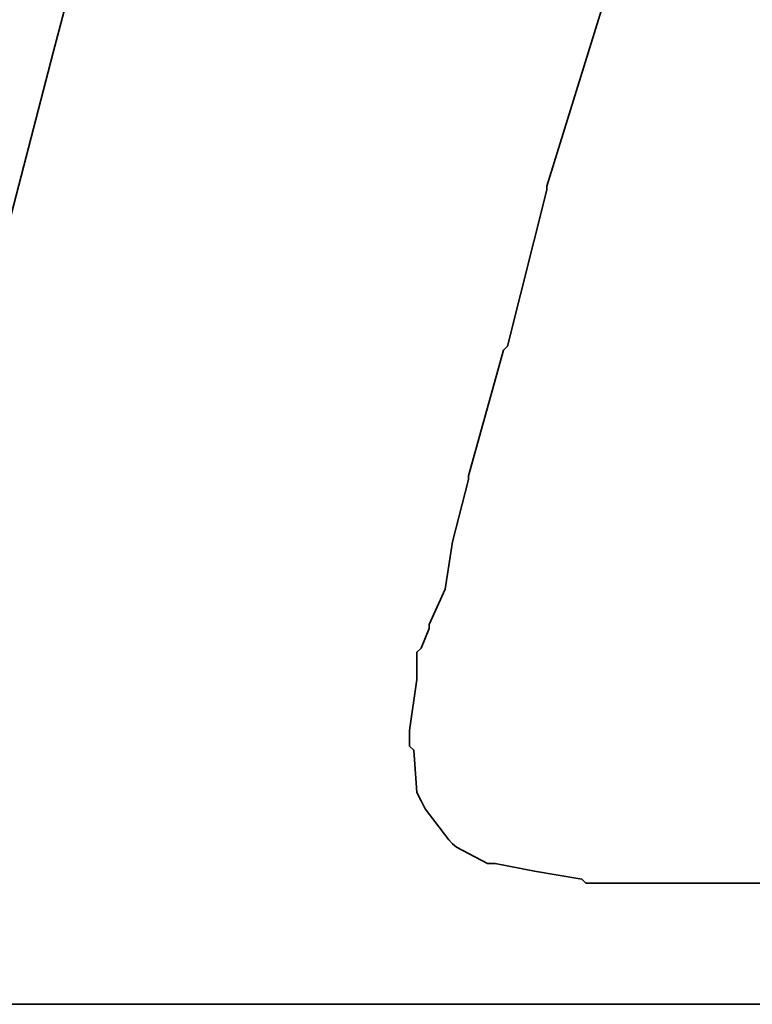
# Model space of a CAD drawing. Header units: millimetres. Extents: x -115 to 753, y -125 to 121.
# Tile 80 of 96: x 479.904 to 480.68, y 4.475 to 5.518. Entities that reach past the tile are written whole.
import ezdxf

# ---------------------------------------------------------------- set-up
doc = ezdxf.new("R2010")
doc.units = ezdxf.units.MM
doc.layers.add('DIM', color=4, linetype='Continuous')
doc.layers.add('layer 1', color=7, linetype='Continuous')

# ---------------------------------------------------------------- blocks, each defined once
blk = doc.blocks.new('TBI MOTION logo(完整正式版)')
at = {"layer": 'layer 1', "color": 22, "lineweight": 35}
blk.add_open_spline([(-40.59125, -7.943749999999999), (-40.59125, -7.943749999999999), (-40.97375, -7.943749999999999), (-40.97375, -7.943749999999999), (-40.97375, -7.943749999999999), (-40.97375, -7.943749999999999), (-41.38125, -7.943749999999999), (-41.38125, -7.943749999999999), (-41.38125, -7.943749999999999), (-41.38125, -7.943749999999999), (-41.54874999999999, -7.943749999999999), (-41.54874999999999, -7.943749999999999), (-41.54874999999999, -7.943749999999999), (-41.54874999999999, -7.943749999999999), (-41.59875, -7.943749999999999), (-41.59875, -7.943749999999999), (-41.59875, -7.943749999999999), (-41.59875, -7.943749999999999), (-41.88374999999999, -7.943749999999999), (-41.88374999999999, -7.943749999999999), (-41.88374999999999, -7.943749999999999), (-41.88374999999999, -7.943749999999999), (-41.90875, -7.91875), (-41.90875, -7.91875), (-41.90875, -7.91875), (-41.90875, -7.91875), (-42.19875, -7.871249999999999), (-42.19875, -7.871249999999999), (-42.19875, -7.871249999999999), (-42.19875, -7.871249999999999), (-42.43875, -7.82375), (-42.43875, -7.82375), (-42.43875, -7.82375), (-42.43875, -7.82375), (-42.45875, -7.82375), (-42.45875, -7.82375), (-42.45875, -7.82375), (-42.45875, -7.82375), (-42.48624999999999, -7.82375), (-42.48624999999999, -7.82375), (-42.48624999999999, -7.82375), (-42.48624999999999, -7.82375), (-42.67625, -7.723749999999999), (-42.67625, -7.723749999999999), (-42.67625, -7.723749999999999), (-42.67625, -7.723749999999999), (-42.70125, -7.70375), (-42.70125, -7.70375), (-42.70125, -7.70375), (-42.70125, -7.70375), (-42.72375, -7.678749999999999), (-42.72375, -7.678749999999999), (-42.72375, -7.678749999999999), (-42.72375, -7.678749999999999), (-42.86875, -7.488749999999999), (-42.86875, -7.488749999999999), (-42.86875, -7.488749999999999), (-42.86875, -7.488749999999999), (-42.89374999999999, -7.438749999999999), (-42.89374999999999, -7.438749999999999), (-42.89374999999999, -7.438749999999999), (-42.89374999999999, -7.438749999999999), (-42.91875, -7.388749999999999), (-42.91875, -7.388749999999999), (-42.91875, -7.388749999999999), (-42.91875, -7.388749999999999), (-42.93874999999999, -7.12875), (-42.93874999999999, -7.12875), (-42.93874999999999, -7.12875), (-42.93874999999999, -7.12875), (-42.96375, -7.103749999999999), (-42.96375, -7.103749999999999), (-42.96375, -7.103749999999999), (-42.96375, -7.103749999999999), (-42.96375, -7.053749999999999), (-42.96375, -7.053749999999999), (-42.96375, -7.053749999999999), (-42.96375, -7.053749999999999), (-42.96375, -7.00875), (-42.96375, -7.00875), (-42.96375, -7.00875), (-42.96375, -7.00875), (-42.91875, -6.69625), (-42.91875, -6.69625), (-42.91875, -6.69625), (-42.91875, -6.69625), (-42.91875, -6.62375), (-42.91875, -6.62375), (-42.91875, -6.62375), (-42.91875, -6.62375), (-42.91875, -6.59625), (-42.91875, -6.59625), (-42.91875, -6.59625), (-42.91875, -6.59625), (-42.91875, -6.57375), (-42.91875, -6.57375), (-42.91875, -6.57375), (-42.91875, -6.57375), (-42.91875, -6.528749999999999), (-42.91875, -6.528749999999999), (-42.91875, -6.528749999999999), (-42.91875, -6.528749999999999), (-42.89374999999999, -6.50375), (-42.89374999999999, -6.50375), (-42.89374999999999, -6.50375), (-42.89374999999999, -6.50375), (-42.84374999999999, -6.38375), (-42.84374999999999, -6.38375), (-42.84374999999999, -6.38375), (-42.84374999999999, -6.38375), (-42.84374999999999, -6.358749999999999), (-42.84374999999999, -6.358749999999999), (-42.84374999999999, -6.358749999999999), (-42.84374999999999, -6.358749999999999), (-42.74625, -6.143749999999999), (-42.74625, -6.143749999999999), (-42.74625, -6.143749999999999), (-42.74625, -6.143749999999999), (-42.70125, -5.853749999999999), (-42.70125, -5.853749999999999), (-42.70125, -5.853749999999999), (-42.70125, -5.853749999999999), (-42.60374999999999, -5.47125), (-42.60374999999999, -5.47125), (-42.60374999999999, -5.47125), (-42.60374999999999, -5.47125), (-42.60374999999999, -5.44875), (-42.60374999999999, -5.44875), (-42.60374999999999, -5.44875), (-42.60374999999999, -5.44875), (-42.38875, -4.678749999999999), (-42.38875, -4.678749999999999), (-42.38875, -4.678749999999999), (-42.38875, -4.678749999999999), (-42.36375, -4.653749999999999), (-42.36375, -4.653749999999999), (-42.36375, -4.653749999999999), (-42.36375, -4.653749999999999), (-42.12375, -3.69625), (-42.12375, -3.69625), (-42.12375, -3.69625), (-42.12375, -3.69625), (-42.12375, -3.67374), (-42.12375, -3.67374), (-42.12375, -3.67374), (-42.12375, -3.67374), (-41.78875, -2.593739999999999), (-41.78875, -2.593739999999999), (-41.78875, -2.593739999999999), (-41.78875, -2.593739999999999), (-41.18875, -0.19375), (-41.18875, -0.19375), (-41.18875, -0.19375), (-41.18875, -0.19375), (-40.54375, 2.20624), (-40.54375, 2.20624), (-40.54375, 2.20624), (-40.54375, 2.20624), (-40.25374999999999, 3.308749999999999), (-40.25374999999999, 3.308749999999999), (-40.25374999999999, 3.308749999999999), (-40.25374999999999, 3.308749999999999), (-39.98875, 4.27125), (-39.98875, 4.27125), (-39.98875, 4.27125), (-39.98875, 4.27125), (-39.77375, 5.131249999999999), (-39.77375, 5.131249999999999), (-39.77375, 5.131249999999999), (-39.77375, 5.131249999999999), (-39.67875, 5.47125), (-39.67875, 5.47125), (-39.67875, 5.47125), (-39.67875, 5.47125), (-39.60375, 5.756249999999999), (-39.60375, 5.756249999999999), (-39.60375, 5.756249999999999), (-39.60375, 5.756249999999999), (-39.60375, 5.78125), (-39.60375, 5.78125), (-39.60375, 5.78125), (-39.60375, 5.78125), (-39.50875, 5.97125), (-39.50875, 5.97125), (-39.50875, 5.97125), (-39.50875, 5.97125), (-39.50875, 6.138749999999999), (-39.50875, 6.138749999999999), (-39.50875, 6.138749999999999), (-39.50875, 6.138749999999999), (-39.48625, 6.166249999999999), (-39.48625, 6.166249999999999), (-39.48625, 6.166249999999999), (-39.48625, 6.166249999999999), (-39.46125, 6.286249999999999), (-39.46125, 6.286249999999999), (-39.46125, 6.286249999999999), (-39.46125, 6.286249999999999), (-39.46125, 6.426249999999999), (-39.46125, 6.426249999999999), (-39.46125, 6.426249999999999), (-39.46125, 6.426249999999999), (-39.41375, 6.426249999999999), (-39.41375, 6.426249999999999), (-39.41375, 6.426249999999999), (-39.41375, 6.426249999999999), (-39.29375, 6.69125), (-39.29375, 6.69125), (-39.29375, 6.69125), (-39.29375, 6.69125), (-39.26875, 6.741249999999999), (-39.26875, 6.741249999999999), (-39.26875, 6.741249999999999), (-39.26875, 6.741249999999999), (-39.24375, 6.76625), (-39.24375, 6.76625), (-39.24375, 6.76625), (-39.24375, 6.76625), (-38.98375, 7.006239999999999), (-38.98375, 7.006239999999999), (-38.98375, 7.006239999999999), (-38.98375, 7.006239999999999), (-38.95625, 7.026239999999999), (-38.95625, 7.026239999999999), (-38.95625, 7.026239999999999), (-38.95625, 7.026239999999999), (-38.78875, 7.126239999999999), (-38.78875, 7.126239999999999), (-38.78875, 7.126239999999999), (-38.78875, 7.126239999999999), (-38.76375, 7.126239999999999), (-38.76375, 7.126239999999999), (-38.76375, 7.126239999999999), (-38.76375, 7.126239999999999), (-38.74375, 7.126239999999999), (-38.74375, 7.126239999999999), (-38.74375, 7.126239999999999), (-38.74375, 7.126239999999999), (-38.52875, 7.171249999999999), (-38.52875, 7.171249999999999), (-38.52875, 7.171249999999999), (-38.52875, 7.171249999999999), (-38.52875, 7.196239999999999), (-38.52875, 7.196239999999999), (-38.52875, 7.196239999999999), (-38.52875, 7.196239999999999), (-38.50375, 7.196239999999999), (-38.50375, 7.196239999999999), (-38.50375, 7.196239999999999), (-38.50375, 7.196239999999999), (-38.26125, 7.21875), (-38.26125, 7.21875), (-38.26125, 7.21875), (-38.26125, 7.21875), (-38.23875000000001, 7.246239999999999), (-38.23875000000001, 7.246239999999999), (-38.23875000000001, 7.246239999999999), (-38.23875000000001, 7.246239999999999), (-38.21625, 7.246239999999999), (-38.21625, 7.246239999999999), (-38.21625, 7.246239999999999), (-38.21625, 7.246239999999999), (-38.18875, 7.246239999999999), (-38.18875, 7.246239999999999), (-38.18875, 7.246239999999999), (-38.18875, 7.246239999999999), (-37.90375, 7.246239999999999), (-37.90375, 7.246239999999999), (-37.90375, 7.246239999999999), (-37.90375, 7.246239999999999), (-37.85375, 7.246239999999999), (-37.85375, 7.246239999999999), (-37.85375, 7.246239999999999), (-37.85375, 7.246239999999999), (-37.75875, 7.246239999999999), (-37.75875, 7.246239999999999), (-37.75875, 7.246239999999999), (-37.75875, 7.246239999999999), (-37.42375, 7.246239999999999), (-37.42375, 7.246239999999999), (-37.42375, 7.246239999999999), (-37.42375, 7.246239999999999), (-37.08875, 7.246239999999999), (-37.08875, 7.246239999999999), (-37.08875, 7.246239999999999), (-37.08875, 7.246239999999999), (-37.06375, 7.246239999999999), (-37.06375, 7.246239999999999), (-37.06375, 7.246239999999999), (-37.06375, 7.246239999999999), (-37.06375, 7.266239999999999), (-37.06375, 7.266239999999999), (-37.06375, 7.266239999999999), (-37.06375, 7.266239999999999), (-37.03875, 7.291249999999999), (-37.03875, 7.291249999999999), (-37.03875, 7.291249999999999), (-37.03875, 7.291249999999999), (-37.03875, 7.31625), (-37.03875, 7.31625), (-37.03875, 7.31625), (-37.03875, 7.31625), (-36.94125, 7.676249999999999), (-36.94125, 7.676249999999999), (-36.94125, 7.676249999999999), (-36.94125, 7.676249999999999), (-36.86875, 7.98625), (-36.86875, 7.98625), (-36.86875, 7.98625), (-36.86875, 7.98625), (-36.98875000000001, 7.98625), (-36.98875000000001, 7.98625), (-36.98875000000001, 7.98625), (-36.98875000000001, 7.98625), (-37.42375, 7.98625), (-37.42375, 7.98625), (-37.42375, 7.98625), (-37.42375, 7.98625), (-37.94875, 7.98625), (-37.94875, 7.98625), (-37.94875, 7.98625), (-37.94875, 7.98625), (-38.57375, 7.98625), (-38.57375, 7.98625), (-38.57375, 7.98625), (-38.57375, 7.98625), (-39.29375, 7.98625), (-39.29375, 7.98625), (-39.29375, 7.98625), (-39.29375, 7.98625), (-40.82875, 7.98625), (-40.82875, 7.98625), (-40.82875, 7.98625), (-40.82875, 7.98625), (-42.36375, 7.98625), (-42.36375, 7.98625), (-42.36375, 7.98625), (-42.36375, 7.98625), (-43.08375, 7.98625), (-43.08375, 7.98625), (-43.08375, 7.98625), (-43.08375, 7.98625), (-43.70875, 7.98625), (-43.70875, 7.98625), (-43.70875, 7.98625), (-43.70875, 7.98625), (-44.23375, 7.98625), (-44.23375, 7.98625), (-44.23375, 7.98625), (-44.23375, 7.98625), (-44.66875, 7.98625), (-44.66875, 7.98625), (-44.66875, 7.98625), (-44.66875, 7.98625), (-44.88375, 7.98625), (-44.88375, 7.98625), (-44.88375, 7.98625), (-44.88375, 7.98625), (-44.90874999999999, 7.94125), (-44.90874999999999, 7.94125), (-44.90874999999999, 7.94125), (-44.90874999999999, 7.94125), (-44.90874999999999, 7.916249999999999), (-44.90874999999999, 7.916249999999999), (-44.90874999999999, 7.916249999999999), (-44.90874999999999, 7.916249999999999), (-45.00375, 7.55625), (-45.00375, 7.55625), (-45.00375, 7.55625), (-45.00375, 7.55625), (-45.05374999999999, 7.246239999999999), (-45.05374999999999, 7.246239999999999), (-45.05374999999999, 7.246239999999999), (-45.05374999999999, 7.246239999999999), (-44.61875, 7.246239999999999), (-44.61875, 7.246239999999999), (-44.61875, 7.246239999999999), (-44.61875, 7.246239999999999), (-44.11375, 7.246239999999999), (-44.11375, 7.246239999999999), (-44.11375, 7.246239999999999), (-44.11375, 7.246239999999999), (-43.99375, 7.246239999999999), (-43.99375, 7.246239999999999), (-43.99375, 7.246239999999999), (-43.99375, 7.246239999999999), (-43.94625, 7.246239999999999), (-43.94625, 7.246239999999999), (-43.94625, 7.246239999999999), (-43.94625, 7.246239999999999), (-43.92374, 7.246239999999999), (-43.92374, 7.246239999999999), (-43.92374, 7.246239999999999), (-43.92374, 7.246239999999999), (-43.65874999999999, 7.246239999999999), (-43.65874999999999, 7.246239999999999), (-43.65874999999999, 7.246239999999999), (-43.65874999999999, 7.246239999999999), (-43.63875, 7.21875), (-43.63875, 7.21875), (-43.63875, 7.21875), (-43.63875, 7.21875), (-43.46874999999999, 7.196239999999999), (-43.46874999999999, 7.196239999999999), (-43.46874999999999, 7.196239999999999), (-43.46874999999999, 7.196239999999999), (-43.39875, 7.196239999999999), (-43.39875, 7.196239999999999), (-43.39875, 7.196239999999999), (-43.39875, 7.196239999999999), (-43.37125, 7.171249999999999), (-43.37125, 7.171249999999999), (-43.37125, 7.171249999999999), (-43.37125, 7.171249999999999), (-43.34875, 7.171249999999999), (-43.34875, 7.171249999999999), (-43.34875, 7.171249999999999), (-43.34875, 7.171249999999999), (-43.20375, 7.126239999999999), (-43.20375, 7.126239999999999), (-43.20375, 7.126239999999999), (-43.20375, 7.126239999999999), (-43.05875, 7.076239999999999), (-43.05875, 7.076239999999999), (-43.05875, 7.076239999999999), (-43.05875, 7.076239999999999), (-43.01375, 7.076239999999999), (-43.01375, 7.076239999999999), (-43.01375, 7.076239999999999), (-43.01375, 7.076239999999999), (-42.98875, 7.026239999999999), (-42.98875, 7.026239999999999), (-42.98875, 7.026239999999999), (-42.98875, 7.026239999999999), (-42.79874999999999, 6.86125), (-42.79874999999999, 6.86125), (-42.79874999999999, 6.86125), (-42.79874999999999, 6.86125), (-42.77375, 6.81125), (-42.77375, 6.81125), (-42.77375, 6.81125), (-42.77375, 6.81125), (-42.74625, 6.76625), (-42.74625, 6.76625), (-42.74625, 6.76625), (-42.74625, 6.76625), (-42.72375, 6.47625), (-42.72375, 6.47625), (-42.72375, 6.47625), (-42.72375, 6.47625), (-42.70125, 6.45124), (-42.70125, 6.45124), (-42.70125, 6.45124), (-42.70125, 6.45124), (-42.70125, 6.426249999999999), (-42.70125, 6.426249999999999), (-42.70125, 6.426249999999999), (-42.70125, 6.426249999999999), (-42.72375, 6.40625), (-42.72375, 6.40625), (-42.72375, 6.40625), (-42.72375, 6.40625), (-42.74625, 5.97125), (-42.74625, 5.97125), (-42.74625, 5.97125), (-42.74625, 5.97125), (-42.74625, 5.94625), (-42.74625, 5.94625), (-42.74625, 5.94625), (-42.74625, 5.94625), (-42.74625, 5.926249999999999), (-42.74625, 5.926249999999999), (-42.74625, 5.926249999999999), (-42.74625, 5.926249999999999), (-42.77375, 5.876249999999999), (-42.77375, 5.876249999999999), (-42.77375, 5.876249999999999), (-42.77375, 5.876249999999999), (-42.81875, 5.80625), (-42.81875, 5.80625), (-42.81875, 5.80625), (-42.81875, 5.80625), (-42.86875, 5.63625), (-42.86875, 5.63625), (-42.86875, 5.63625), (-42.86875, 5.63625), (-42.91875, 5.39625), (-42.91875, 5.39625), (-42.91875, 5.39625), (-42.91875, 5.39625), (-42.91875, 5.37124), (-42.91875, 5.37124), (-42.91875, 5.37124), (-42.91875, 5.37124), (-43.01375, 5.10874), (-43.01375, 5.10874), (-43.01375, 5.10874), (-43.01375, 5.10874), (-43.10875, 4.771239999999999), (-43.10875, 4.771239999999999), (-43.10875, 4.771239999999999), (-43.10875, 4.771239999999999), (-43.29875, 3.956249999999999), (-43.29875, 3.956249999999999), (-43.29875, 3.956249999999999), (-43.29875, 3.956249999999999), (-43.58875, 2.951249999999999), (-43.58875, 2.951249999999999), (-43.58875, 2.951249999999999), (-43.58875, 2.951249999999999), (-43.87375, 1.87125), (-43.87375, 1.87125), (-43.87375, 1.87125), (-43.87375, 1.87125), (-44.52625, -0.50374), (-44.52625, -0.50374), (-44.52625, -0.50374), (-44.52625, -0.50374), (-45.14874999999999, -2.853749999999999), (-45.14874999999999, -2.853749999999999), (-45.14874999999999, -2.853749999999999), (-45.14874999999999, -2.853749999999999), (-45.43375, -3.95875), (-45.43375, -3.95875), (-45.43375, -3.95875), (-45.43375, -3.95875), (-45.69874999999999, -4.96875), (-45.69874999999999, -4.96875), (-45.69874999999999, -4.96875), (-45.69874999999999, -4.96875), (-45.91375, -5.78375), (-45.91375, -5.78375), (-45.91375, -5.78375), (-45.91375, -5.78375), (-46.01374999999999, -6.11875), (-46.01374999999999, -6.11875), (-46.01374999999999, -6.11875), (-46.01374999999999, -6.11875), (-46.01374999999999, -6.143749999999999), (-46.01374999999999, -6.143749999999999), (-46.01374999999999, -6.143749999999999), (-46.01374999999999, -6.143749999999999), (-46.10875, -6.40875), (-46.10875, -6.40875), (-46.10875, -6.40875), (-46.10875, -6.40875), (-46.15375, -6.648749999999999), (-46.15375, -6.648749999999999), (-46.15375, -6.648749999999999), (-46.15375, -6.648749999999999), (-46.20375, -6.83875), (-46.20375, -6.83875), (-46.20375, -6.83875), (-46.20375, -6.83875), (-46.22874999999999, -6.933749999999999), (-46.22874999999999, -6.933749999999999), (-46.22874999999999, -6.933749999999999), (-46.22874999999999, -6.933749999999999), (-46.22874999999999, -7.07875), (-46.22874999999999, -7.07875), (-46.22874999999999, -7.07875), (-46.22874999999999, -7.07875), (-46.27374999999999, -7.07875), (-46.27374999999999, -7.07875), (-46.27374999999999, -7.07875), (-46.27374999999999, -7.07875), (-46.39375, -7.34375), (-46.39375, -7.34375), (-46.39375, -7.34375), (-46.39375, -7.34375), (-46.39375, -7.36875), (-46.39375, -7.36875), (-46.39375, -7.36875), (-46.39375, -7.36875), (-46.42125, -7.388749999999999), (-46.42125, -7.388749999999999), (-46.42125, -7.388749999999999), (-46.42125, -7.388749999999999), (-46.68375, -7.678749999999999), (-46.68375, -7.678749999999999), (-46.68375, -7.678749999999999), (-46.68375, -7.678749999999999), (-46.70875, -7.70375), (-46.70875, -7.70375), (-46.70875, -7.70375), (-46.70875, -7.70375), (-46.75374999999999, -7.723749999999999), (-46.75374999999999, -7.723749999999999), (-46.75374999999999, -7.723749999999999), (-46.75374999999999, -7.723749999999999), (-47.08874999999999, -7.871249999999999), (-47.08874999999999, -7.871249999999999), (-47.08874999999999, -7.871249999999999), (-47.08874999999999, -7.871249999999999), (-47.11625, -7.871249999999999), (-47.11625, -7.871249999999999), (-47.11625, -7.871249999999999), (-47.11625, -7.871249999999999), (-47.13875, -7.893749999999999), (-47.13875, -7.893749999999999), (-47.13875, -7.893749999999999), (-47.13875, -7.893749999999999), (-47.56874999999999, -7.91875), (-47.56874999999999, -7.91875), (-47.56874999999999, -7.91875), (-47.56874999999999, -7.91875), (-47.59624999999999, -7.943749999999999), (-47.59624999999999, -7.943749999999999), (-47.59624999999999, -7.943749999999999), (-47.59624999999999, -7.943749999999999), (-47.64375, -7.943749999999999), (-47.64375, -7.943749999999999), (-47.64375, -7.943749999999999), (-47.64375, -7.943749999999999), (-47.73625, -7.943749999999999), (-47.73625, -7.943749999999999), (-47.73625, -7.943749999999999), (-47.73625, -7.943749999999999), (-48.07375, -7.943749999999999), (-48.07375, -7.943749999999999), (-48.07375, -7.943749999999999), (-48.07375, -7.943749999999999), (-48.36125, -7.943749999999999), (-48.36125, -7.943749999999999), (-48.36125, -7.943749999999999), (-48.36125, -7.943749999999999), (-48.36125, -7.966249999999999), (-48.36125, -7.966249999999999), (-48.36125, -7.966249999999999), (-48.36125, -7.966249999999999), (-48.36125, -7.991249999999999), (-48.36125, -7.991249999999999), (-48.36125, -7.991249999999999), (-48.36125, -7.991249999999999), (-48.38875, -8.013749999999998), (-48.38875, -8.013749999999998), (-48.38875, -8.013749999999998), (-48.38875, -8.013749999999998), (-48.50875, -8.34875), (-48.50875, -8.34875), (-48.50875, -8.34875), (-48.50875, -8.34875), (-48.55375, -8.68625), (-48.55375, -8.68625), (-48.55375, -8.68625), (-48.55375, -8.68625), (-48.45875, -8.68625), (-48.45875, -8.68625), (-48.45875, -8.68625), (-48.45875, -8.68625), (-48.07375, -8.68625), (-48.07375, -8.68625), (-48.07375, -8.68625), (-48.07375, -8.68625), (-47.52374999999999, -8.68625), (-47.52374999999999, -8.68625), (-47.52374999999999, -8.68625), (-47.52374999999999, -8.68625), (-46.92375, -8.68625), (-46.92375, -8.68625), (-46.92375, -8.68625), (-46.92375, -8.68625), (-46.25375, -8.68625), (-46.25375, -8.68625), (-46.25375, -8.68625), (-46.25375, -8.68625), (-46.20375, -8.68625), (-46.20375, -8.68625), (-46.20375, -8.68625), (-46.20375, -8.68625), (-44.71375, -8.68625), (-44.71375, -8.68625), (-44.71375, -8.68625), (-44.71375, -8.68625), (-43.22874999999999, -8.68625), (-43.22874999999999, -8.68625), (-43.22874999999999, -8.68625), (-43.22874999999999, -8.68625), (-42.55875, -8.68625), (-42.55875, -8.68625), (-42.55875, -8.68625), (-42.55875, -8.68625), (-42.50874999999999, -8.68625), (-42.50874999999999, -8.68625), (-42.50874999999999, -8.68625), (-42.50874999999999, -8.68625), (-41.93375, -8.68625), (-41.93375, -8.68625), (-41.93375, -8.68625), (-41.93375, -8.68625), (-41.38125, -8.68625), (-41.38125, -8.68625), (-41.38125, -8.68625), (-41.38125, -8.68625), (-40.97375, -8.68625), (-40.97375, -8.68625), (-40.97375, -8.68625), (-40.97375, -8.68625), (-40.78125, -8.68625), (-40.78125, -8.68625), (-40.78125, -8.68625), (-40.78125, -8.68625), (-40.78125, -8.638749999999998), (-40.78125, -8.638749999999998), (-40.78125, -8.638749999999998), (-40.78125, -8.638749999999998), (-40.75874999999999, -8.638749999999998), (-40.75874999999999, -8.638749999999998), (-40.75874999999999, -8.638749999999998), (-40.75874999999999, -8.638749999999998), (-40.66374999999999, -8.27875), (-40.66374999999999, -8.27875), (-40.66374999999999, -8.27875), (-40.66374999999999, -8.27875), (-40.59125, -7.943749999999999), (-40.59125, -7.943749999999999)], degree=3, knots=[0, 0, 0, 0, 0.0055865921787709, 0.0055865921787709, 0.0055865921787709, 0.0055865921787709, 0.0111731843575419, 0.0111731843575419, 0.0111731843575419, 0.0111731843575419, 0.0167597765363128, 0.0167597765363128, 0.0167597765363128, 0.0167597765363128, 0.0223463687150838, 0.0223463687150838, 0.0223463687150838, 0.0223463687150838, 0.0279329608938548, 0.0279329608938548, 0.0279329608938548, 0.0279329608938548, 0.0335195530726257, 0.0335195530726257, 0.0335195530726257, 0.0335195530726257, 0.0391061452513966, 0.0391061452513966, 0.0391061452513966, 0.0391061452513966, 0.0446927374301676, 0.0446927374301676, 0.0446927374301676, 0.0446927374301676, 0.0502793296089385, 0.0502793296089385, 0.0502793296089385, 0.0502793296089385, 0.0558659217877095, 0.0558659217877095, 0.0558659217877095, 0.0558659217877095, 0.0614525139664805, 0.0614525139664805, 0.0614525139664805, 0.0614525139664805, 0.0670391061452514, 0.0670391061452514, 0.0670391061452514, 0.0670391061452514, 0.0726256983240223, 0.0726256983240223, 0.0726256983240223, 0.0726256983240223, 0.0782122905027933, 0.0782122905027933, 0.0782122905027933, 0.0782122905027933, 0.0837988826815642, 0.0837988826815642, 0.0837988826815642, 0.0837988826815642, 0.0893854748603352, 0.0893854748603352, 0.0893854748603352, 0.0893854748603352, 0.0949720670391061, 0.0949720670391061, 0.0949720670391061, 0.0949720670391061, 0.1005586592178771, 0.1005586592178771, 0.1005586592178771, 0.1005586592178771, 0.106145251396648, 0.106145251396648, 0.106145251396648, 0.106145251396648, 0.1117318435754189, 0.1117318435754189, 0.1117318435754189, 0.1117318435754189, 0.1173184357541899, 0.1173184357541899, 0.1173184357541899, 0.1173184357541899, 0.1229050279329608, 0.1229050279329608, 0.1229050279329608, 0.1229050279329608, 0.1284916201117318, 0.1284916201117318, 0.1284916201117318, 0.1284916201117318, 0.1340782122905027, 0.1340782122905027, 0.1340782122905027, 0.1340782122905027, 0.1396648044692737, 0.1396648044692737, 0.1396648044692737, 0.1396648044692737, 0.1452513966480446, 0.1452513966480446, 0.1452513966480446, 0.1452513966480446, 0.1508379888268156, 0.1508379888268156, 0.1508379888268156, 0.1508379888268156, 0.1564245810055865, 0.1564245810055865, 0.1564245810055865, 0.1564245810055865, 0.1620111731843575, 0.1620111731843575, 0.1620111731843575, 0.1620111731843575, 0.1675977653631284, 0.1675977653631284, 0.1675977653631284, 0.1675977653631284, 0.1731843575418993, 0.1731843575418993, 0.1731843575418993, 0.1731843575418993, 0.1787709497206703, 0.1787709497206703, 0.1787709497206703, 0.1787709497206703, 0.1843575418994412, 0.1843575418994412, 0.1843575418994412, 0.1843575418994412, 0.1899441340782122, 0.1899441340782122, 0.1899441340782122, 0.1899441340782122, 0.1955307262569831, 0.1955307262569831, 0.1955307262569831, 0.1955307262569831, 0.2011173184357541, 0.2011173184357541, 0.2011173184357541, 0.2011173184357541, 0.206703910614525, 0.206703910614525, 0.206703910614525, 0.206703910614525, 0.2122905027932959, 0.2122905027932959, 0.2122905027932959, 0.2122905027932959, 0.2178770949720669, 0.2178770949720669, 0.2178770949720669, 0.2178770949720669, 0.2234636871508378, 0.2234636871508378, 0.2234636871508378, 0.2234636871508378, 0.2290502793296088, 0.2290502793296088, 0.2290502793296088, 0.2290502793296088, 0.2346368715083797, 0.2346368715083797, 0.2346368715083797, 0.2346368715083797, 0.2402234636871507, 0.2402234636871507, 0.2402234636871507, 0.2402234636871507, 0.2458100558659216, 0.2458100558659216, 0.2458100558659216, 0.2458100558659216, 0.2513966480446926, 0.2513966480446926, 0.2513966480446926, 0.2513966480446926, 0.2569832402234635, 0.2569832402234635, 0.2569832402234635, 0.2569832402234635, 0.2625698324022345, 0.2625698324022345, 0.2625698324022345, 0.2625698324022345, 0.2681564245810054, 0.2681564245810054, 0.2681564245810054, 0.2681564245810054, 0.2737430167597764, 0.2737430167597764, 0.2737430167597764, 0.2737430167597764, 0.2793296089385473, 0.2793296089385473, 0.2793296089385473, 0.2793296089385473, 0.2849162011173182, 0.2849162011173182, 0.2849162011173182, 0.2849162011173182, 0.2905027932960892, 0.2905027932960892, 0.2905027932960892, 0.2905027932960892, 0.2960893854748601, 0.2960893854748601, 0.2960893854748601, 0.2960893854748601, 0.3016759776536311, 0.3016759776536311, 0.3016759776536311, 0.3016759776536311, 0.3072625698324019, 0.3072625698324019, 0.3072625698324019, 0.3072625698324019, 0.312849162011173, 0.312849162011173, 0.312849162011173, 0.312849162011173, 0.3184357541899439, 0.3184357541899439, 0.3184357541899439, 0.3184357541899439, 0.3240223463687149, 0.3240223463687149, 0.3240223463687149, 0.3240223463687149, 0.3296089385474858, 0.3296089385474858, 0.3296089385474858, 0.3296089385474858, 0.3351955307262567, 0.3351955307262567, 0.3351955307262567, 0.3351955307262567, 0.3407821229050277, 0.3407821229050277, 0.3407821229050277, 0.3407821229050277, 0.3463687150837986, 0.3463687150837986, 0.3463687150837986, 0.3463687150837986, 0.3519553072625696, 0.3519553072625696, 0.3519553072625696, 0.3519553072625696, 0.3575418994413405, 0.3575418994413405, 0.3575418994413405, 0.3575418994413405, 0.3631284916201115, 0.3631284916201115, 0.3631284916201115, 0.3631284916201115, 0.3687150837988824, 0.3687150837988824, 0.3687150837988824, 0.3687150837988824, 0.3743016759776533, 0.3743016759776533, 0.3743016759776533, 0.3743016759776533, 0.3798882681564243, 0.3798882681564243, 0.3798882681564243, 0.3798882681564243, 0.3854748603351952, 0.3854748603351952, 0.3854748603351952, 0.3854748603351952, 0.3910614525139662, 0.3910614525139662, 0.3910614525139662, 0.3910614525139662, 0.3966480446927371, 0.3966480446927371, 0.3966480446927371, 0.3966480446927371, 0.4022346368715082, 0.4022346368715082, 0.4022346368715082, 0.4022346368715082, 0.407821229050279, 0.407821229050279, 0.407821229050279, 0.407821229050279, 0.4134078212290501, 0.4134078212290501, 0.4134078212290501, 0.4134078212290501, 0.4189944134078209, 0.4189944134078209, 0.4189944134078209, 0.4189944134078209, 0.4245810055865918, 0.4245810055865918, 0.4245810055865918, 0.4245810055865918, 0.4301675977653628, 0.4301675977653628, 0.4301675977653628, 0.4301675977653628, 0.4357541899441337, 0.4357541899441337, 0.4357541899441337, 0.4357541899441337, 0.4413407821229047, 0.4413407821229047, 0.4413407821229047, 0.4413407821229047, 0.4469273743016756, 0.4469273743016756, 0.4469273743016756, 0.4469273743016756, 0.4525139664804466, 0.4525139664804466, 0.4525139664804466, 0.4525139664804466, 0.4581005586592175, 0.4581005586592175, 0.4581005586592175, 0.4581005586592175, 0.4636871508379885, 0.4636871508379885, 0.4636871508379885, 0.4636871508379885, 0.4692737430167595, 0.4692737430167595, 0.4692737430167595, 0.4692737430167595, 0.4748603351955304, 0.4748603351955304, 0.4748603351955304, 0.4748603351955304, 0.4804469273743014, 0.4804469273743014, 0.4804469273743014, 0.4804469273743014, 0.4860335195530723, 0.4860335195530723, 0.4860335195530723, 0.4860335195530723, 0.4916201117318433, 0.4916201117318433, 0.4916201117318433, 0.4916201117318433, 0.4972067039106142, 0.4972067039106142, 0.4972067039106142, 0.4972067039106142, 0.5027932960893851, 0.5027932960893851, 0.5027932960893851, 0.5027932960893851, 0.508379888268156, 0.508379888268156, 0.508379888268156, 0.508379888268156, 0.513966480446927, 0.513966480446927, 0.513966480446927, 0.513966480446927, 0.519553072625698, 0.519553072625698, 0.519553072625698, 0.519553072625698, 0.525139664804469, 0.525139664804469, 0.525139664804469, 0.525139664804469, 0.53072625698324, 0.53072625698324, 0.53072625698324, 0.53072625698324, 0.536312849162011, 0.536312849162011, 0.536312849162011, 0.536312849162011, 0.541899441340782, 0.541899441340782, 0.541899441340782, 0.541899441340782, 0.547486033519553, 0.547486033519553, 0.547486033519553, 0.547486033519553, 0.553072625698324, 0.553072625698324, 0.553072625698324, 0.553072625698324, 0.558659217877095, 0.558659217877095, 0.558659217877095, 0.558659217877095, 0.564245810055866, 0.564245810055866, 0.564245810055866, 0.564245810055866, 0.569832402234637, 0.569832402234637, 0.569832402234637, 0.569832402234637, 0.575418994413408, 0.575418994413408, 0.575418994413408, 0.575418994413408, 0.581005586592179, 0.581005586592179, 0.581005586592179, 0.581005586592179, 0.58659217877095, 0.58659217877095, 0.58659217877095, 0.58659217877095, 0.592178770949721, 0.592178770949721, 0.592178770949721, 0.592178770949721, 0.5977653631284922, 0.5977653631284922, 0.5977653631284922, 0.5977653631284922, 0.603351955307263, 0.603351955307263, 0.603351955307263, 0.603351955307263, 0.608938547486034, 0.608938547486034, 0.608938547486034, 0.608938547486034, 0.6145251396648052, 0.6145251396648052, 0.6145251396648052, 0.6145251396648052, 0.6201117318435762, 0.6201117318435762, 0.6201117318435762, 0.6201117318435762, 0.6256983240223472, 0.6256983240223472, 0.6256983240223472, 0.6256983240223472, 0.631284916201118, 0.631284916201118, 0.631284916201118, 0.631284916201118, 0.6368715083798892, 0.6368715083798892, 0.6368715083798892, 0.6368715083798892, 0.6424581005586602, 0.6424581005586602, 0.6424581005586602, 0.6424581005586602, 0.6480446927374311, 0.6480446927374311, 0.6480446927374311, 0.6480446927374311, 0.6536312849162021, 0.6536312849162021, 0.6536312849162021, 0.6536312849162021, 0.6592178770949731, 0.6592178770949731, 0.6592178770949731, 0.6592178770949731, 0.6648044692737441, 0.6648044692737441, 0.6648044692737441, 0.6648044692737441, 0.6703910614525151, 0.6703910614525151, 0.6703910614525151, 0.6703910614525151, 0.6759776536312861, 0.6759776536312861, 0.6759776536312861, 0.6759776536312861, 0.6815642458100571, 0.6815642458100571, 0.6815642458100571, 0.6815642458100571, 0.687150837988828, 0.687150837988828, 0.687150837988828, 0.687150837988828, 0.6927374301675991, 0.6927374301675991, 0.6927374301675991, 0.6927374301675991, 0.69832402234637, 0.69832402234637, 0.69832402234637, 0.69832402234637, 0.703910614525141, 0.703910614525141, 0.703910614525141, 0.703910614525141, 0.7094972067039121, 0.7094972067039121, 0.7094972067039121, 0.7094972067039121, 0.715083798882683, 0.715083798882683, 0.715083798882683, 0.715083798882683, 0.7206703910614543, 0.7206703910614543, 0.7206703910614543, 0.7206703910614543, 0.7262569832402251, 0.7262569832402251, 0.7262569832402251, 0.7262569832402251, 0.731843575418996, 0.731843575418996, 0.731843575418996, 0.731843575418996, 0.7374301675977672, 0.7374301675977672, 0.7374301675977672, 0.7374301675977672, 0.7430167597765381, 0.7430167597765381, 0.7430167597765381, 0.7430167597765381, 0.7486033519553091, 0.7486033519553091, 0.7486033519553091, 0.7486033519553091, 0.75418994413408, 0.75418994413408, 0.75418994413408, 0.75418994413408, 0.7597765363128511, 0.7597765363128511, 0.7597765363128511, 0.7597765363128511, 0.7653631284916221, 0.7653631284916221, 0.7653631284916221, 0.7653631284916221, 0.770949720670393, 0.770949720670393, 0.770949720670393, 0.770949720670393, 0.7765363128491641, 0.7765363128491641, 0.7765363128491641, 0.7765363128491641, 0.7821229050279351, 0.7821229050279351, 0.7821229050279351, 0.7821229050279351, 0.787709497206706, 0.787709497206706, 0.787709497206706, 0.787709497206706, 0.7932960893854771, 0.7932960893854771, 0.7932960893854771, 0.7932960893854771, 0.798882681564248, 0.798882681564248, 0.798882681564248, 0.798882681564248, 0.8044692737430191, 0.8044692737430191, 0.8044692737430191, 0.8044692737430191, 0.8100558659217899, 0.8100558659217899, 0.8100558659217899, 0.8100558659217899, 0.8156424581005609, 0.8156424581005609, 0.8156424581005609, 0.8156424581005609, 0.8212290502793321, 0.8212290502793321, 0.8212290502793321, 0.8212290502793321, 0.8268156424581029, 0.8268156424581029, 0.8268156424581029, 0.8268156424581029, 0.8324022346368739, 0.8324022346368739, 0.8324022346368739, 0.8324022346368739, 0.8379888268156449, 0.8379888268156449, 0.8379888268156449, 0.8379888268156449, 0.8435754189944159, 0.8435754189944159, 0.8435754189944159, 0.8435754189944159, 0.8491620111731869, 0.8491620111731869, 0.8491620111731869, 0.8491620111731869, 0.8547486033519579, 0.8547486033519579, 0.8547486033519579, 0.8547486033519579, 0.8603351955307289, 0.8603351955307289, 0.8603351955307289, 0.8603351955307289, 0.8659217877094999, 0.8659217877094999, 0.8659217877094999, 0.8659217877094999, 0.8715083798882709, 0.8715083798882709, 0.8715083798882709, 0.8715083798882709, 0.8770949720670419, 0.8770949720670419, 0.8770949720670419, 0.8770949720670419, 0.8826815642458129, 0.8826815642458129, 0.8826815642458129, 0.8826815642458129, 0.888268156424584, 0.888268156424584, 0.888268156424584, 0.888268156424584, 0.8938547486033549, 0.8938547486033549, 0.8938547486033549, 0.8938547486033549, 0.8994413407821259, 0.8994413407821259, 0.8994413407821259, 0.8994413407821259, 0.9050279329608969, 0.9050279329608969, 0.9050279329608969, 0.9050279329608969, 0.9106145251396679, 0.9106145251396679, 0.9106145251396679, 0.9106145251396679, 0.9162011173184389, 0.9162011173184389, 0.9162011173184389, 0.9162011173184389, 0.9217877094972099, 0.9217877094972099, 0.9217877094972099, 0.9217877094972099, 0.9273743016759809, 0.9273743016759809, 0.9273743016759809, 0.9273743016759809, 0.9329608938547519, 0.9329608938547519, 0.9329608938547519, 0.9329608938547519, 0.9385474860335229, 0.9385474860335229, 0.9385474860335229, 0.9385474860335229, 0.944134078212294, 0.944134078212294, 0.944134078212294, 0.944134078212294, 0.9497206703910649, 0.9497206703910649, 0.9497206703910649, 0.9497206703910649, 0.9553072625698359, 0.9553072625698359, 0.9553072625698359, 0.9553072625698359, 0.960893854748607, 0.960893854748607, 0.960893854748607, 0.960893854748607, 0.9664804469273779, 0.9664804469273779, 0.9664804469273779, 0.9664804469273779, 0.972067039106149, 0.972067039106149, 0.972067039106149, 0.972067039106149, 0.9776536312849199, 0.9776536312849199, 0.9776536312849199, 0.9776536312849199, 0.9832402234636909, 0.9832402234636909, 0.9832402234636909, 0.9832402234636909, 0.988826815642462, 0.988826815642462, 0.988826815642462, 0.988826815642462, 0.9944134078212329, 0.9944134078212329, 0.9944134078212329, 0.9944134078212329, 1, 1, 1, 1], dxfattribs=at)

msp = doc.modelspace()

# ---------------------------------------------------------------- block references
at = {"layer": 'DIM', "xscale": 0.1729727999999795, "yscale": 0.1729727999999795, "zscale": 0.1729727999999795}
msp.add_blockref('TBI MOTION logo(完整正式版)', (487.7485377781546, 5.97700432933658), dxfattribs=at)

doc.saveas('drawing.dxf')
